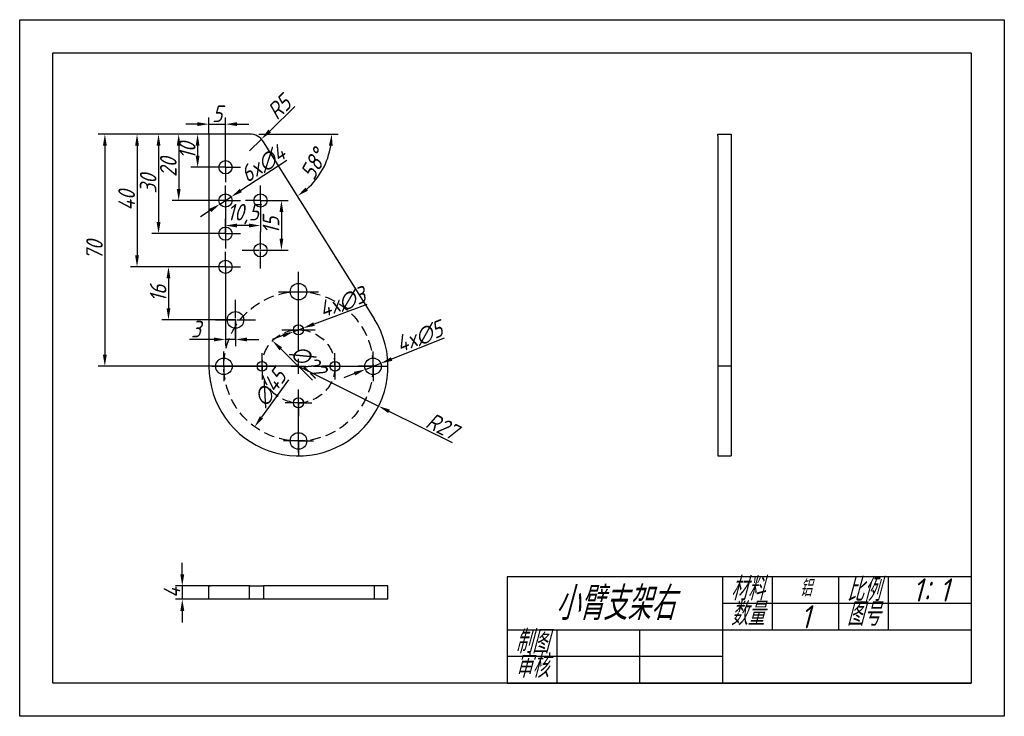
# Model space of a CAD drawing. Header units: millimetres. Extents: x 2895 to 3192, y 1640 to 1850.
import ezdxf

# ---------------------------------------------------------------- set-up
doc = ezdxf.new("R2010")
doc.units = ezdxf.units.MM
doc.linetypes.add('CENTER2', pattern=[28.575, 19.05, -3.175, 3.175, -3.175])
doc.linetypes.add('HIDDEN2', pattern=[4.7625, 3.175, -1.5875])
for name, color, linetype in [('10', 7, 'Continuous'), ('中心线', 1, 'CENTER2'), ('细实线', 3, 'Continuous'), ('虚线', 2, 'HIDDEN2')]:
    doc.layers.add(name, color=color, linetype=linetype)
doc.layers.add('粗实线', color=7, linetype='Continuous', lineweight=30)
doc.styles.get("Standard").update_dxf_attribs({"font": 'gbeitc.shx', "bigfont": 'gbcbig.shx'})
doc.dimstyles.new('ISO-25', dxfattribs={"dimtxt": 5, "dimasz": 3.5, "dimexe": 2, "dimexo": 0, "dimtad": 1, "dimdec": 1, "dimtxsty": 'Standard', "dimcen": 2.5, "dimadec": 0, "dimazin": 0, "dimtfac": 1, "dimtdec": 1, "dimtmove": 0, "dimatfit": 3, "dimfxl": 1, "dimarcsym": 0})

# ---------------------------------------------------------------- blocks, each defined once
blk = doc.blocks.new('SW_CENTERMARKSYMBOL_1')
at = {"layer": '10', "color": 0}
for p, q in [((0, 2.5), (0, 4.5)), ((-2.5, 0), (-4.5, 0)), ((0, 0), (-2.5, 0)), ((0, 0), (0, 2.5)), ((0, 0), (0, -2.5)), ((0, 0), (2.5, 0)), ((2.5, 0), (4.5, 0)), ((0, -2.5), (0, -4.5))]:
    blk.add_line(p, q, dxfattribs=at)
blk = doc.blocks.new('SW_CENTERMARKSYMBOL_2')
at = {"layer": '10', "color": 0}
for p, q in [((0, 2.5), (0, 4.5)), ((-2.5, 0), (-4.5, 0)), ((0, 0), (-2.5, 0)), ((0, 0), (0, 2.5)), ((0, 0), (0, -2.5)), ((0, 0), (2.5, 0)), ((2.5, 0), (4.5, 0)), ((0, -2.5), (0, -4.5))]:
    blk.add_line(p, q, dxfattribs=at)
blk = doc.blocks.new('SW_CENTERMARKSYMBOL_3')
at = {"layer": '10', "color": 0}
for p, q in [((0, 2.5), (0, 4.5)), ((-2.5, 0), (-4.5, 0)), ((0, 0), (-2.5, 0)), ((0, 0), (0, 2.5)), ((0, 0), (0, -2.5)), ((0, 0), (2.5, 0)), ((2.5, 0), (4.5, 0)), ((0, -2.5), (0, -4.5))]:
    blk.add_line(p, q, dxfattribs=at)
blk = doc.blocks.new('SW_CENTERMARKSYMBOL_4')
at = {"layer": '10', "color": 0}
for p, q in [((0, 2.5), (0, 4.5)), ((-2.5, 0), (-4.5, 0)), ((0, 0), (-2.5, 0)), ((0, 0), (0, 2.5)), ((0, 0), (0, -2.5)), ((0, 0), (2.5, 0)), ((2.5, 0), (4.5, 0)), ((0, -2.5), (0, -4.5))]:
    blk.add_line(p, q, dxfattribs=at)
blk = doc.blocks.new('SW_CENTERMARKSYMBOL_5')
at = {"layer": '10', "color": 0}
for p, q in [((0, 2.5), (0, 4.5)), ((-2.5, 0), (-4.5, 0)), ((0, 0), (-2.5, 0)), ((0, 0), (0, 2.5)), ((0, 0), (0, -2.5)), ((0, 0), (2.5, 0)), ((2.5, 0), (4.5, 0)), ((0, -2.5), (0, -4.5))]:
    blk.add_line(p, q, dxfattribs=at)
blk = doc.blocks.new('SW_CENTERMARKSYMBOL_6')
at = {"layer": '10', "color": 0}
for p, q in [((0, 2.5), (0, 4.5)), ((-2.5, 0), (-4.5, 0)), ((0, 0), (-2.5, 0)), ((0, 0), (0, 2.5)), ((0, 0), (0, -2.5)), ((0, 0), (2.5, 0)), ((2.5, 0), (4.5, 0)), ((0, -2.5), (0, -4.5))]:
    blk.add_line(p, q, dxfattribs=at)
blk = doc.blocks.new('SW_CENTERMARKSYMBOL_7')
at = {"layer": '10', "color": 0}
for p, q in [((0, 2.5), (0, 4.5)), ((-2.5, 0), (-4.5, 0)), ((0, 0), (-2.5, 0)), ((0, 0), (0, 2.5)), ((0, 0), (0, -2.5)), ((0, 0), (2.5, 0)), ((2.5, 0), (4.5, 0)), ((0, -2.5), (0, -4.5))]:
    blk.add_line(p, q, dxfattribs=at)
blk = doc.blocks.new('SW_CENTERMARKSYMBOL_8')
at = {"layer": '10', "color": 0}
for p, q in [((0, 2.5), (0, 4.5)), ((-2.5, 0), (-4.5, 0)), ((0, 0), (-2.5, 0)), ((0, 0), (0, 2.5)), ((0, 0), (0, -2.5)), ((0, 0), (2.5, 0)), ((2.5, 0), (4.5, 0)), ((0, -2.5), (0, -4.5))]:
    blk.add_line(p, q, dxfattribs=at)
blk = doc.blocks.new('SW_CENTERMARKSYMBOL_12')
at = {"layer": '10', "color": 0}
for p, q in [((0, 2.5), (0, 4)), ((-2.5, 0), (-4, 0)), ((0, 0), (-2.5, 0)), ((0, 0), (0, 2.5)), ((0, 0), (0, -2.5)), ((0, 0), (2.5, 0)), ((2.5, 0), (4, 0)), ((0, -2.5), (0, -4))]:
    blk.add_line(p, q, dxfattribs=at)
blk = doc.blocks.new('SW_CENTERMARKSYMBOL_13')
at = {"layer": '10', "color": 0}
for p, q in [((0, 2.5), (0, 4)), ((-2.5, 0), (-4, 0)), ((0, 0), (-2.5, 0)), ((0, 0), (0, 2.5)), ((0, 0), (0, -2.5)), ((0, 0), (2.5, 0)), ((2.5, 0), (4, 0)), ((0, -2.5), (0, -4))]:
    blk.add_line(p, q, dxfattribs=at)
blk = doc.blocks.new('SW_CENTERMARKSYMBOL_14')
at = {"layer": '10', "color": 0}
for p, q in [((0, 2.5), (0, 4)), ((-2.5, 0), (-4, 0)), ((0, 0), (-2.5, 0)), ((0, 0), (0, 2.5)), ((0, 0), (0, -2.5)), ((0, 0), (2.5, 0)), ((2.5, 0), (4, 0)), ((0, -2.5), (0, -4))]:
    blk.add_line(p, q, dxfattribs=at)
blk = doc.blocks.new('*U35')
at = {"layer": '中心线', "color": 0, "linetype": 'CENTER2', "transparency": 16777216}
for p, q in [((0, 0.4), (0, 5.5)), ((-5.5, 0), (-0.4, 0)), ((0.4, 0), (5.5, 0)), ((0, -5.5), (0, -0.4))]:
    blk.add_line(p, q, dxfattribs=at)
at = {"layer": '中心线', "color": 0, "linetype": 'Continuous', "transparency": 16777216}
for p, q in [((-0.2, 0), (0.2, 0)), ((0, -0.2), (0, 0.2))]:
    blk.add_line(p, q, dxfattribs=at)
blk = doc.blocks.new('*U37')
at = {"layer": '中心线', "color": 0, "linetype": 'CENTER2', "transparency": 16777216}
for p, q in [((0, 0.5), (0, 6)), ((-6, 0), (-0.5, 0)), ((0.5, 0), (6, 0)), ((0, -6), (0, -0.5))]:
    blk.add_line(p, q, dxfattribs=at)
at = {"layer": '中心线', "color": 0, "linetype": 'Continuous', "transparency": 16777216}
for p, q in [((-0.25, 0), (0.25, 0)), ((0, -0.25), (0, 0.25))]:
    blk.add_line(p, q, dxfattribs=at)
blk = doc.blocks.new('*U38')
at = {"layer": '中心线', "color": 0, "linetype": 'CENTER2', "transparency": 16777216}
for p, q in [((0, 0.3), (0, 5)), ((-5, 0), (-0.3, 0)), ((0.3, 0), (5, 0)), ((0, -5), (0, -0.3))]:
    blk.add_line(p, q, dxfattribs=at)
at = {"layer": '中心线', "color": 0, "linetype": 'Continuous', "transparency": 16777216}
for p, q in [((-0.15, 0), (0.15, 0)), ((0, -0.15), (0, 0.15))]:
    blk.add_line(p, q, dxfattribs=at)
blk = doc.blocks.new('*U39')
at = {"layer": '中心线', "color": 0, "linetype": 'CENTER2', "transparency": 16777216}
for p, q in [((0, 4.5), (0, 26)), ((-26, 0), (-4.5, 0)), ((4.5, 0), (26, 0)), ((0, -26), (0, -4.5))]:
    blk.add_line(p, q, dxfattribs=at)
at = {"layer": '中心线', "color": 0, "linetype": 'Continuous', "transparency": 16777216}
for p, q in [((-2.25, 0), (2.25, 0)), ((0, -2.25), (0, 2.25))]:
    blk.add_line(p, q, dxfattribs=at)
blk = doc.blocks.new('*D40')
at = {"layer": 'Defpoints', "color": 0, "transparency": 16777216}
for p in [(2979.38, 1745.5), (3003.56, 1733.49)]:
    blk.add_point(p, dxfattribs=at)
at = {"layer": '细实线', "color": 0, "lineweight": -2, "transparency": 16777216}
for p, q in [((2979.38, 1745.5), (3003.56, 1733.49)), ((3025.88, 1722.4), (3006.7, 1731.93))]:
    blk.add_line(p, q, dxfattribs=at)
at = {"layer": '细实线', "color": 0, "transparency": 16777216}
blk.add_solid([(3006.96, 1732.45), (3006.44, 1731.41), (3003.56, 1733.49)], dxfattribs=at)
at = {"layer": '细实线', "color": 0, "transparency": 16777216, "insert": (3022.7, 1727.47), "char_height": 5, "attachment_point": 5, "rotation": 333.5922}
blk.add_mtext('R27', dxfattribs=at)
blk = doc.blocks.new('*D41')
at = {"layer": 'Defpoints', "color": 0, "transparency": 16777216}
for p in [(2971.54, 1753.22), (2987.22, 1737.78)]:
    blk.add_point(p, dxfattribs=at)
at = {"layer": '细实线', "color": 0, "lineweight": -2, "transparency": 16777216}
blk.add_line((2983.65, 1741.29), (2974.04, 1750.76), dxfattribs=at)
at = {"layer": '细实线', "color": 0, "transparency": 16777216}
blk.add_solid([(2974.45, 1751.18), (2973.63, 1750.34), (2971.54, 1753.22)], dxfattribs=at)
at = {"layer": '细实线', "color": 0, "transparency": 16777216, "insert": (2982.29, 1747.02), "char_height": 5, "attachment_point": 5, "rotation": 315.4275}
blk.add_mtext('∅22', dxfattribs=at)
blk = doc.blocks.new('*D42')
at = {"layer": 'Defpoints', "color": 0, "transparency": 16777216}
for p in [(2992.61, 1763.7), (2966.15, 1727.29)]:
    blk.add_point(p, dxfattribs=at)
at = {"layer": '细实线', "color": 0, "lineweight": -2, "transparency": 16777216}
blk.add_line((2976.39, 1741.38), (2968.21, 1730.13), dxfattribs=at)
at = {"layer": '细实线', "color": 0, "transparency": 16777216}
blk.add_solid([(2967.74, 1730.47), (2968.68, 1729.78), (2966.15, 1727.29)], dxfattribs=at)
at = {"layer": '细实线', "color": 0, "transparency": 16777216, "insert": (2970.8, 1739.01), "char_height": 5, "attachment_point": 5, "rotation": 53.9972}
blk.add_mtext('∅45', dxfattribs=at)
blk = doc.blocks.new('*D43')
at = {"layer": 'Defpoints', "color": 0, "transparency": 16777216}
for p in [(2977.97, 1755.97), (2980.79, 1757.02)]:
    blk.add_point(p, dxfattribs=at)
at = {"layer": '细实线', "color": 0, "lineweight": -2, "transparency": 16777216}
for p, q in [((3000.04, 1764.17), (2984.07, 1758.24)), ((2977.97, 1755.97), (2980.79, 1757.02)), ((2974.69, 1754.76), (2971.41, 1753.54))]:
    blk.add_line(p, q, dxfattribs=at)
at = {"layer": '细实线', "color": 0, "transparency": 16777216}
for points in [[(2983.86, 1758.78), (2984.27, 1757.69), (2980.79, 1757.02)], [(2974.49, 1755.3), (2974.9, 1754.21), (2977.97, 1755.97)]]:
    blk.add_solid(points, dxfattribs=at)
at = {"layer": '细实线', "color": 0, "transparency": 16777216, "insert": (2992.61, 1764.74), "char_height": 5, "attachment_point": 5, "rotation": 20.3736}
blk.add_mtext('4x∅3', dxfattribs=at)
blk = doc.blocks.new('*D44')
at = {"layer": 'Defpoints', "color": 0, "transparency": 16777216}
for p in [(3004.2, 1746.41), (2999.55, 1744.58)]:
    blk.add_point(p, dxfattribs=at)
at = {"layer": '细实线', "color": 0, "lineweight": -2, "transparency": 16777216}
for p, q in [((3023.31, 1753.96), (3007.46, 1747.7)), ((2999.55, 1744.58), (3004.2, 1746.41)), ((2996.3, 1743.29), (2993.04, 1742.01))]:
    blk.add_line(p, q, dxfattribs=at)
at = {"layer": '细实线', "color": 0, "transparency": 16777216}
for points in [[(3007.25, 1748.24), (3007.67, 1747.16), (3004.2, 1746.41)], [(2996.09, 1743.83), (2996.51, 1742.75), (2999.55, 1744.58)]]:
    blk.add_solid(points, dxfattribs=at)
at = {"layer": '细实线', "color": 0, "transparency": 16777216, "insert": (3015.86, 1754.38), "char_height": 5, "attachment_point": 5, "rotation": 21.5589}
blk.add_mtext('4x∅5', dxfattribs=at)
blk = doc.blocks.new('*D46')
at = {"layer": 'Defpoints', "color": 0, "transparency": 16777216}
for p in [(2955.7, 1794.41), (2959.06, 1796.59), (2957.38, 1775.5), (2940.17, 1759.5), (2960.38, 1759.5)]:
    blk.add_point(p, dxfattribs=at)
at = {"layer": '细实线', "color": 0, "lineweight": -2, "transparency": 16777216}
for p, q in [((2975.84, 1807.5), (2961.99, 1798.49)), ((2955.7, 1794.41), (2959.06, 1796.59)), ((2952.77, 1792.5), (2949.83, 1790.59)), ((2957.38, 1775.5), (2938.17, 1775.5)), ((2940.17, 1772), (2940.17, 1763)), ((2960.38, 1759.5), (2938.17, 1759.5))]:
    blk.add_line(p, q, dxfattribs=at)
at = {"layer": '细实线', "color": 0, "transparency": 16777216}
for points in [[(2961.67, 1798.98), (2962.31, 1798), (2959.06, 1796.59)], [(2952.45, 1792.99), (2953.09, 1792.01), (2955.7, 1794.41)], [(2939.59, 1772), (2940.75, 1772), (2940.17, 1775.5)], [(2939.59, 1763), (2940.75, 1763), (2940.17, 1759.5)]]:
    blk.add_solid(points, dxfattribs=at)
at = {"layer": '细实线', "color": 0, "transparency": 16777216, "char_height": 5, "attachment_point": 5}
for s, insert, rotation in [('6x∅4', (2968.68, 1806.57), 33.0269), ('16', (2937.05, 1767.5), 90)]:
    blk.add_mtext(s, dxfattribs=dict(at, insert=insert, rotation=rotation))
blk = doc.blocks.new('*D47')
at = {"layer": 'Defpoints', "color": 0, "transparency": 16777216}
for p in [(2952.38, 1815.5), (2948.95, 1805.5), (2957.38, 1805.5), (2957.38, 1775.5), (2960.38, 1759.5), (2957.38, 1753.59)]:
    blk.add_point(p, dxfattribs=at)
at = {"layer": '细实线', "color": 0, "lineweight": -2, "transparency": 16777216}
for p, q in [((2952.38, 1815.5), (2946.95, 1815.5)), ((2948.95, 1812), (2948.95, 1809)), ((2957.38, 1805.5), (2946.95, 1805.5)), ((2957.38, 1775.5), (2957.38, 1751.59)), ((2960.38, 1759.5), (2960.38, 1751.59)), ((2953.88, 1753.59), (2946.53, 1753.59)), ((2960.38, 1753.59), (2957.38, 1753.59)), ((2963.88, 1753.59), (2967.38, 1753.59))]:
    blk.add_line(p, q, dxfattribs=at)
at = {"layer": '细实线', "color": 0, "transparency": 16777216}
for points in [[(2948.37, 1812), (2949.53, 1812), (2948.95, 1815.5)], [(2948.37, 1809), (2949.53, 1809), (2948.95, 1805.5)], [(2953.88, 1754.18), (2953.88, 1753.01), (2957.38, 1753.59)], [(2963.88, 1754.18), (2963.88, 1753.01), (2960.38, 1753.59)]]:
    blk.add_solid(points, dxfattribs=at)
at = {"layer": '细实线', "color": 0, "transparency": 16777216, "insert": (2945.82, 1810.5), "char_height": 5, "attachment_point": 5, "rotation": 90}
blk.add_mtext('10', dxfattribs=at)
at = {"layer": '细实线', "color": 0, "transparency": 16777216, "insert": (2948.45, 1756.72), "char_height": 5, "attachment_point": 5}
blk.add_mtext('3', dxfattribs=at)
blk = doc.blocks.new('*D48')
at = {"layer": 'Defpoints', "color": 0, "transparency": 16777216}
for p in [(2952.38, 1815.5), (2943.25, 1795.5), (2957.38, 1795.5)]:
    blk.add_point(p, dxfattribs=at)
at = {"layer": '细实线', "color": 0, "lineweight": -2, "transparency": 16777216}
for p, q in [((2952.38, 1815.5), (2941.25, 1815.5)), ((2943.25, 1812), (2943.25, 1799)), ((2957.38, 1795.5), (2941.25, 1795.5))]:
    blk.add_line(p, q, dxfattribs=at)
at = {"layer": '细实线', "color": 0, "transparency": 16777216}
for points in [[(2942.66, 1812), (2943.83, 1812), (2943.25, 1815.5)], [(2942.66, 1799), (2943.83, 1799), (2943.25, 1795.5)]]:
    blk.add_solid(points, dxfattribs=at)
at = {"layer": '细实线', "color": 0, "transparency": 16777216, "insert": (2940.12, 1805.5), "char_height": 5, "attachment_point": 5, "rotation": 90}
blk.add_mtext('20', dxfattribs=at)
blk = doc.blocks.new('*D49')
at = {"layer": 'Defpoints', "color": 0, "transparency": 16777216}
for p in [(2952.38, 1815.5), (2937.17, 1785.5), (2957.38, 1785.5)]:
    blk.add_point(p, dxfattribs=at)
at = {"layer": '细实线', "color": 0, "lineweight": -2, "transparency": 16777216}
for p, q in [((2952.38, 1815.5), (2935.17, 1815.5)), ((2937.17, 1812), (2937.17, 1789)), ((2957.38, 1785.5), (2935.17, 1785.5))]:
    blk.add_line(p, q, dxfattribs=at)
at = {"layer": '细实线', "color": 0, "transparency": 16777216}
for points in [[(2936.58, 1812), (2937.75, 1812), (2937.17, 1815.5)], [(2936.58, 1789), (2937.75, 1789), (2937.17, 1785.5)]]:
    blk.add_solid(points, dxfattribs=at)
at = {"layer": '细实线', "color": 0, "transparency": 16777216, "insert": (2934.04, 1800.5), "char_height": 5, "attachment_point": 5, "rotation": 90}
blk.add_mtext('30', dxfattribs=at)
blk = doc.blocks.new('*D50')
at = {"layer": 'Defpoints', "color": 0, "transparency": 16777216}
for p in [(2952.38, 1815.5), (2930.68, 1775.5), (2957.38, 1775.5)]:
    blk.add_point(p, dxfattribs=at)
at = {"layer": '细实线', "color": 0, "lineweight": -2, "transparency": 16777216}
for p, q in [((2952.38, 1815.5), (2928.68, 1815.5)), ((2930.68, 1812), (2930.68, 1779)), ((2957.38, 1775.5), (2928.68, 1775.5))]:
    blk.add_line(p, q, dxfattribs=at)
at = {"layer": '细实线', "color": 0, "transparency": 16777216}
for points in [[(2930.09, 1812), (2931.26, 1812), (2930.68, 1815.5)], [(2930.09, 1779), (2931.26, 1779), (2930.68, 1775.5)]]:
    blk.add_solid(points, dxfattribs=at)
at = {"layer": '细实线', "color": 0, "transparency": 16777216, "insert": (2927.55, 1795.5), "char_height": 5, "attachment_point": 5, "rotation": 90}
blk.add_mtext('40', dxfattribs=at)
blk = doc.blocks.new('*D51')
at = {"layer": 'Defpoints', "color": 0, "transparency": 16777216}
for p in [(2957.38, 1818.51), (2952.38, 1815.5), (2957.38, 1805.5)]:
    blk.add_point(p, dxfattribs=at)
at = {"layer": '细实线', "color": 0, "lineweight": -2, "transparency": 16777216}
for p, q in [((2948.88, 1818.51), (2945.38, 1818.51)), ((2952.38, 1815.5), (2952.38, 1820.51)), ((2952.38, 1818.51), (2957.38, 1818.51)), ((2957.38, 1805.5), (2957.38, 1820.51)), ((2960.88, 1818.51), (2964.38, 1818.51))]:
    blk.add_line(p, q, dxfattribs=at)
at = {"layer": '细实线', "color": 0, "transparency": 16777216}
for points in [[(2948.88, 1819.1), (2948.88, 1817.93), (2952.38, 1818.51)], [(2960.88, 1819.1), (2960.88, 1817.93), (2957.38, 1818.51)]]:
    blk.add_solid(points, dxfattribs=at)
at = {"layer": '细实线', "color": 0, "transparency": 16777216, "insert": (2954.88, 1821.64), "char_height": 5, "attachment_point": 5}
blk.add_mtext('5', dxfattribs=at)
blk = doc.blocks.new('*D52')
at = {"layer": 'Defpoints', "color": 0, "transparency": 16777216}
for p in [(2952.38, 1815.5), (2920.97, 1745.5), (2979.38, 1745.5)]:
    blk.add_point(p, dxfattribs=at)
at = {"layer": '细实线', "color": 0, "lineweight": -2, "transparency": 16777216}
for p, q in [((2952.38, 1815.5), (2918.97, 1815.5)), ((2920.97, 1812), (2920.97, 1749)), ((2979.38, 1745.5), (2918.97, 1745.5))]:
    blk.add_line(p, q, dxfattribs=at)
at = {"layer": '细实线', "color": 0, "transparency": 16777216}
for points in [[(2920.39, 1812), (2921.56, 1812), (2920.97, 1815.5)], [(2920.39, 1749), (2921.56, 1749), (2920.97, 1745.5)]]:
    blk.add_solid(points, dxfattribs=at)
at = {"layer": '细实线', "color": 0, "transparency": 16777216, "insert": (2917.85, 1780.5), "char_height": 5, "attachment_point": 5, "rotation": 90}
blk.add_mtext('70', dxfattribs=at)
blk = doc.blocks.new('*D53')
at = {"layer": 'Defpoints', "color": 0, "transparency": 16777216}
for p in [(2952.38, 1815.5), (2964.61, 1815.5), (2968.85, 1813.15), (2984.58, 1801.75), (3002.26, 1759.83)]:
    blk.add_point(p, dxfattribs=at)
at = {"layer": '细实线', "color": 0, "lineweight": -2, "transparency": 16777216}
blk.add_line((2967.38, 1815.5), (2991.4, 1815.5), dxfattribs=at)
blk.add_arc((2967.38, 1815.5), 22.02, 311.188, 350.8837, dxfattribs=at)
at = {"layer": '细实线', "color": 0, "transparency": 16777216}
for points in [[(2988.54, 1812.05), (2989.7, 1811.96), (2989.4, 1815.5)], [(2982.23, 1798.46), (2981.53, 1799.39), (2979.07, 1796.84)]]:
    blk.add_solid(points, dxfattribs=at)
at = {"layer": '细实线', "color": 0, "transparency": 16777216, "insert": (2983.91, 1806.35), "char_height": 5, "attachment_point": 5, "rotation": 61.0359}
blk.add_mtext('58°', dxfattribs=at)
blk = doc.blocks.new('*D54')
at = {"layer": 'Defpoints', "color": 0, "transparency": 16777216}
for p in [(2968.19, 1813.99), (2964.61, 1810.5)]:
    blk.add_point(p, dxfattribs=at)
at = {"layer": '细实线', "color": 0, "lineweight": -2, "transparency": 16777216}
for p, q in [((2978.26, 1823.84), (2970.69, 1816.44)), ((2964.61, 1810.5), (2968.19, 1813.99))]:
    blk.add_line(p, q, dxfattribs=at)
at = {"layer": '细实线', "color": 0, "transparency": 16777216}
blk.add_solid([(2970.28, 1816.86), (2971.1, 1816.02), (2968.19, 1813.99)], dxfattribs=at)
at = {"layer": '细实线', "color": 0, "transparency": 16777216, "insert": (2973.54, 1823.6), "char_height": 5, "attachment_point": 5, "rotation": 44.3515}
blk.add_mtext('R5', dxfattribs=at)
blk = doc.blocks.new('*D55')
at = {"layer": 'Defpoints', "color": 0, "transparency": 16777216}
for p in [(2957.38, 1795.5), (2967.91, 1795.5), (2957.38, 1787.94)]:
    blk.add_point(p, dxfattribs=at)
at = {"layer": '细实线', "color": 0, "lineweight": -2, "transparency": 16777216}
for p, q in [((2957.38, 1795.5), (2957.38, 1785.94)), ((2967.91, 1795.5), (2967.91, 1785.94)), ((2964.41, 1787.94), (2960.88, 1787.94))]:
    blk.add_line(p, q, dxfattribs=at)
at = {"layer": '细实线', "color": 0, "transparency": 16777216}
for points in [[(2960.88, 1788.53), (2960.88, 1787.36), (2957.38, 1787.94)], [(2964.41, 1788.53), (2964.41, 1787.36), (2967.91, 1787.94)]]:
    blk.add_solid(points, dxfattribs=at)
at = {"layer": '细实线', "color": 0, "transparency": 16777216, "insert": (2962.65, 1791.38), "char_height": 5, "attachment_point": 5}
blk.add_mtext('10,5', dxfattribs=at)
blk = doc.blocks.new('*D56')
at = {"layer": 'Defpoints', "color": 0, "transparency": 16777216}
for p in [(2967.91, 1795.5), (2967.91, 1780.5), (2974.23, 1780.5)]:
    blk.add_point(p, dxfattribs=at)
at = {"layer": '细实线', "color": 0, "lineweight": -2, "transparency": 16777216}
for p, q in [((2967.91, 1795.5), (2976.23, 1795.5)), ((2974.23, 1792), (2974.23, 1784)), ((2967.91, 1780.5), (2976.23, 1780.5))]:
    blk.add_line(p, q, dxfattribs=at)
at = {"layer": '细实线', "color": 0, "transparency": 16777216}
for points in [[(2973.65, 1792), (2974.81, 1792), (2974.23, 1795.5)], [(2973.65, 1784), (2974.81, 1784), (2974.23, 1780.5)]]:
    blk.add_solid(points, dxfattribs=at)
at = {"layer": '细实线', "color": 0, "transparency": 16777216, "insert": (2971.1, 1788), "char_height": 5, "attachment_point": 5, "rotation": 90}
blk.add_mtext('15', dxfattribs=at)
blk = doc.blocks.new('*D58')
at = {"layer": 'Defpoints', "color": 0, "transparency": 16777216}
for p in [(2952.62, 1679.28), (2944.33, 1675.28), (2952.62, 1675.28)]:
    blk.add_point(p, dxfattribs=at)
at = {"layer": '细实线', "color": 0, "lineweight": -2, "transparency": 16777216}
for p, q in [((2944.33, 1682.78), (2944.33, 1686.28)), ((2952.62, 1679.28), (2942.33, 1679.28)), ((2944.33, 1679.28), (2944.33, 1675.28)), ((2952.62, 1675.28), (2942.33, 1675.28)), ((2944.33, 1671.78), (2944.33, 1668.28))]:
    blk.add_line(p, q, dxfattribs=at)
at = {"layer": '细实线', "color": 0, "transparency": 16777216}
for points in [[(2943.75, 1682.78), (2944.92, 1682.78), (2944.33, 1679.28)], [(2943.75, 1671.78), (2944.92, 1671.78), (2944.33, 1675.28)]]:
    blk.add_solid(points, dxfattribs=at)
at = {"layer": '细实线', "color": 0, "transparency": 16777216, "insert": (2941.21, 1677.28), "char_height": 5, "attachment_point": 5, "rotation": 90}
blk.add_mtext('4', dxfattribs=at)
blk = doc.blocks.new('*U48')
at = {"layer": '中心线', "color": 0, "linetype": 'CENTER2', "transparency": 16777216}
for p, q in [((0, 0.5), (0, 6)), ((-6, 0), (-0.5, 0)), ((0.5, 0), (6, 0)), ((0, -6), (0, -0.5))]:
    blk.add_line(p, q, dxfattribs=at)
at = {"layer": '中心线', "color": 0, "linetype": 'Continuous', "transparency": 16777216}
for p, q in [((-0.25, 0), (0.25, 0)), ((0, -0.25), (0, 0.25))]:
    blk.add_line(p, q, dxfattribs=at)

msp = doc.modelspace()

# ---------------------------------------------------------------- linework, layer by layer
at = {"color": 7, "linetype": 'Continuous', "lineweight": 25}
for p, q in [((2952.38, 1815.5), (2952.38, 1745.5)), ((2964.61, 1815.5), (2952.38, 1815.5)), ((3105.89, 1815), (3105.89, 1815.5)), ((3105.89, 1815.5), (3109.89, 1815.5)), ((3105.89, 1815), (3105.89, 1745.5)), ((3109.89, 1815.5), (3109.89, 1815)), ((3109.89, 1815), (3109.89, 1745.5)), ((3002.26, 1759.83), (2968.85, 1813.15)), ((3109.89, 1745.5), (3105.89, 1745.5)), ((3105.89, 1745.5), (3105.89, 1718.5)), ((3109.89, 1745.5), (3109.89, 1718.5)), ((3105.89, 1718.5), (3109.89, 1718.5)), ((2952.38, 1675.28), (2952.38, 1679.28)), ((2952.38, 1679.28), (2952.88, 1679.28)), ((2964.61, 1679.28), (2952.88, 1679.28)), ((2964.61, 1675.28), (2964.61, 1679.28)), ((2964.61, 1679.28), (2968.85, 1679.28)), ((2968.85, 1679.28), (2968.85, 1675.28)), ((3002.26, 1679.28), (2968.85, 1679.28)), ((3002.26, 1675.28), (3002.26, 1679.28)), ((3006.38, 1679.28), (3002.26, 1679.28)), ((3006.38, 1675.28), (3006.38, 1679.28)), ((2952.88, 1675.28), (2952.38, 1675.28)), ((2964.61, 1675.28), (2952.88, 1675.28)), ((2968.85, 1675.28), (2964.61, 1675.28)), ((3002.26, 1675.28), (2968.85, 1675.28)), ((3006.38, 1675.28), (3002.26, 1675.28))]:
    msp.add_line(p, q, dxfattribs=at)
for centre, radius in [((2957.38, 1805.5), 2), ((2957.38, 1795.5), 2), ((2967.91, 1795.5), 2), ((2957.38, 1785.5), 2), ((2967.91, 1780.5), 2), ((2957.38, 1775.5), 2), ((2979.38, 1768), 2.5), ((2979.38, 1756.5), 1.5), ((2956.88, 1745.5), 2.5), ((2968.38, 1745.5), 1.5), ((2990.38, 1745.5), 1.5), ((3001.88, 1745.5), 2.5), ((2979.38, 1734.5), 1.5), ((2979.38, 1723), 2.5)]:
    msp.add_circle(centre, radius, dxfattribs=at)
for centre, radius, start, end in [((2964.61, 1810.5), 5, 32.0717, 90), ((2979.38, 1745.5), 27, 180, 32.0717)]:
    msp.add_arc(centre, radius, start, end, dxfattribs=at)
at = {"layer": '粗实线'}
for p, q in [((3182.29, 1682), (3042.29, 1682)), ((3042.29, 1682), (3042.29, 1650)), ((3107.29, 1682), (3107.29, 1650)), ((3122.29, 1682), (3122.29, 1666)), ((3142.29, 1682), (3142.29, 1666)), ((3157.29, 1682), (3157.29, 1666)), ((3057.29, 1666), (3057.29, 1650)), ((3082.29, 1666), (3082.29, 1650)), ((3042.29, 1650), (3182.29, 1650))]:
    msp.add_line(p, q, dxfattribs=at)
msp.add_lwpolyline([(2905.29, 1840), (3182.29, 1840), (3182.29, 1650), (2905.29, 1650)], close=True, dxfattribs=at)
at = {"layer": '粗实线', "lineweight": 25}
msp.add_circle((2960.38, 1759.5), 2.5, dxfattribs=at)
at = {"layer": '细实线'}
for p, q in [((3182.29, 1674), (3107.29, 1674)), ((3192.29, 1672), (3192.29, 1640)), ((3182.29, 1666), (3042.29, 1666)), ((3107.29, 1658), (3042.29, 1658))]:
    msp.add_line(p, q, dxfattribs=at)
msp.add_lwpolyline([(2895.29, 1850), (3192.29, 1850), (3192.29, 1640), (2895.29, 1640)], close=True, dxfattribs=at)
at = {"layer": '虚线'}
for radius in [22.5, 11]:
    msp.add_circle((2979.38, 1745.5), radius, dxfattribs=at)

# ---------------------------------------------------------------- block references
at = {"layer": '中心线'}
for name, p in [('SW_CENTERMARKSYMBOL_4', (2957.38, 1805.5)), ('SW_CENTERMARKSYMBOL_5', (2957.38, 1795.5)), ('SW_CENTERMARKSYMBOL_8', (2967.91, 1795.5)), ('SW_CENTERMARKSYMBOL_7', (2957.38, 1785.5)), ('SW_CENTERMARKSYMBOL_6', (2957.38, 1775.5)), ('SW_CENTERMARKSYMBOL_3', (2956.88, 1745.5)), ('SW_CENTERMARKSYMBOL_14', (2968.38, 1745.5)), ('SW_CENTERMARKSYMBOL_12', (2990.38, 1745.5)), ('SW_CENTERMARKSYMBOL_1', (3001.88, 1745.5)), ('SW_CENTERMARKSYMBOL_13', (2979.38, 1734.5)), ('SW_CENTERMARKSYMBOL_2', (2979.38, 1723))]:
    msp.add_blockref(name, p, dxfattribs=at)
at = {"layer": '中心线', "linetype": 'CENTER2'}
for name, p in [('*U35', (2967.91, 1780.5)), ('*U37', (2979.38, 1768)), ('*U39', (2979.38, 1745.5)), ('*U48', (2960.38, 1759.5)), ('*U38', (2979.38, 1756.5))]:
    msp.add_blockref(name, p, dxfattribs=at)

# ---------------------------------------------------------------- texts
at = {"layer": '细实线'}
for s, width, heights, insert, char_height, attachment_point in [('\\pxqc;材料', 15, [0], (3107.29, 1681.92), 7, 1), ('铝', 20, [0], (3132.35, 1678.65), 5, 5), ('\\pxqc;比例', 15, [0], (3142.29, 1681.66), 7, 1), ('\\pxqc;1：1', 15, [0], (3162.62, 1681.56), 7, 1), ('小臂支架右', 65, [0], (3074.79, 1674), 10, 5), ('\\pxqc;数量', 15, [0], (3107.29, 1674.38), 7, 1), ('1', 20, [0], (3132.29, 1670), 7, 5), ('\\pxqc;图号', 15, [0], (3142.29, 1674.27), 7, 1), ('\\pxqc;制图', 15, [8], (3042.29, 1666), 7, 1), ('\\pxqc;审核', 15, [8.61], (3042.29, 1658.61), 7, 1)]:
    msp.add_mtext_dynamic_manual_height_columns(s, width=width, gutter_width=17.5, heights=heights, dxfattribs=dict(at, insert=insert, char_height=char_height, attachment_point=attachment_point))

# ---------------------------------------------------------------- dimensions: what is measured, and where the dimension line sits
dim = msp.add_radius_dim(center=(2964.61, 1810.5), mpoint=(2968.19, 1813.99), dimstyle='ISO-25', dxfattribs=at)
dim.commit()
dim.dimension.update_dxf_attribs({"geometry": '*D54', "text_midpoint": (2973.54, 1823.6)})
for base, p1, p2, picture, middle in [((2957.38, 1818.51), (2952.38, 1815.5), (2957.38, 1805.5), '*D51', (2954.88, 1821.64)), ((2957.38, 1787.94), (2967.91, 1795.5), (2957.38, 1795.5), '*D55', (2962.65, 1791.38))]:
    dim = msp.add_linear_dim(base=base, p1=p1, p2=p2, dimstyle='ISO-25', dxfattribs=at)
    dim.commit()
    dim.dimension.update_dxf_attribs({"geometry": picture, "text_midpoint": middle})
for base, p1, p2, picture, middle in [((2920.97, 1745.5), (2952.38, 1815.5), (2979.38, 1745.5), '*D52', (2917.85, 1780.5)), ((2930.68, 1775.5), (2952.38, 1815.5), (2957.38, 1775.5), '*D50', (2927.55, 1795.5)), ((2937.17, 1785.5), (2952.38, 1815.5), (2957.38, 1785.5), '*D49', (2934.04, 1800.5)), ((2943.25, 1795.5), (2952.38, 1815.5), (2957.38, 1795.5), '*D48', (2940.12, 1805.5)), ((2948.95, 1805.5), (2952.38, 1815.5), (2957.38, 1805.5), '*D47', (2945.82, 1810.5)), ((2940.17, 1759.5), (2957.38, 1775.5), (2960.38, 1759.5), '*D46', (2937.05, 1767.5)), ((2974.23, 1780.5), (2967.91, 1795.5), (2967.91, 1780.5), '*D56', (2971.1, 1788)), ((2944.33, 1675.28), (2952.62, 1679.28), (2952.62, 1675.28), '*D58', (2941.21, 1677.28))]:
    dim = msp.add_linear_dim(base=base, p1=p1, p2=p2, angle=90, dimstyle='ISO-25', dxfattribs=at)
    dim.commit()
    dim.dimension.update_dxf_attribs({"geometry": picture, "text_midpoint": middle})
dim = msp.add_linear_dim(base=(2957.38, 1753.59), p1=(2960.38, 1759.5), p2=(2957.38, 1775.5), dimstyle='ISO-25', dxfattribs=at)
dim.commit()
dim.dimension.update_dxf_attribs({"geometry": '*D47', "text_midpoint": (2948.45, 1753.59), "dimtype": 160})
dim = msp.add_angular_dim_2l(base=(2984.58, 1801.75), line1=((2964.61, 1815.5), (2952.38, 1815.5)), line2=((3002.26, 1759.83), (2968.85, 1813.15)), dimstyle='ISO-25', dxfattribs=at)
dim.commit()
dim.dimension.update_dxf_attribs({"geometry": '*D53', "text_midpoint": (2983.91, 1806.35)})
for p1, p2, text, picture, middle in [((2955.7, 1794.41), (2959.06, 1796.59), '6x<>', '*D46', (2968.68, 1806.57)), ((2977.97, 1755.97), (2980.79, 1757.02), '4x<>', '*D43', (2992.61, 1764.74)), ((2999.55, 1744.58), (3004.2, 1746.41), '4x<>', '*D44', (3015.86, 1754.38))]:
    dim = msp.add_diameter_dim_2p(p1=p1, p2=p2, text=text, dimstyle='ISO-25', dxfattribs=at)
    dim.commit()
    dim.dimension.update_dxf_attribs({"geometry": picture, "text_midpoint": middle})
for p1, p2, picture, middle in [((2992.61, 1763.7), (2966.15, 1727.29), '*D42', (2973.33, 1737.17)), ((2987.22, 1737.78), (2971.54, 1753.22), '*D41', (2980.09, 1744.79))]:
    dim = msp.add_diameter_dim_2p(p1=p1, p2=p2, dimstyle='ISO-25', dxfattribs=at)
    dim.commit()
    dim.dimension.update_dxf_attribs({"geometry": picture, "text_midpoint": middle, "dimtype": 163})
dim = msp.add_radius_dim(center=(2979.38, 1745.5), mpoint=(3003.56, 1733.49), dimstyle='ISO-25', dxfattribs=at)
dim.commit()
dim.dimension.update_dxf_attribs({"geometry": '*D40', "text_midpoint": (3021.31, 1724.67), "dimtype": 164})

doc.saveas('drawing.dxf')
